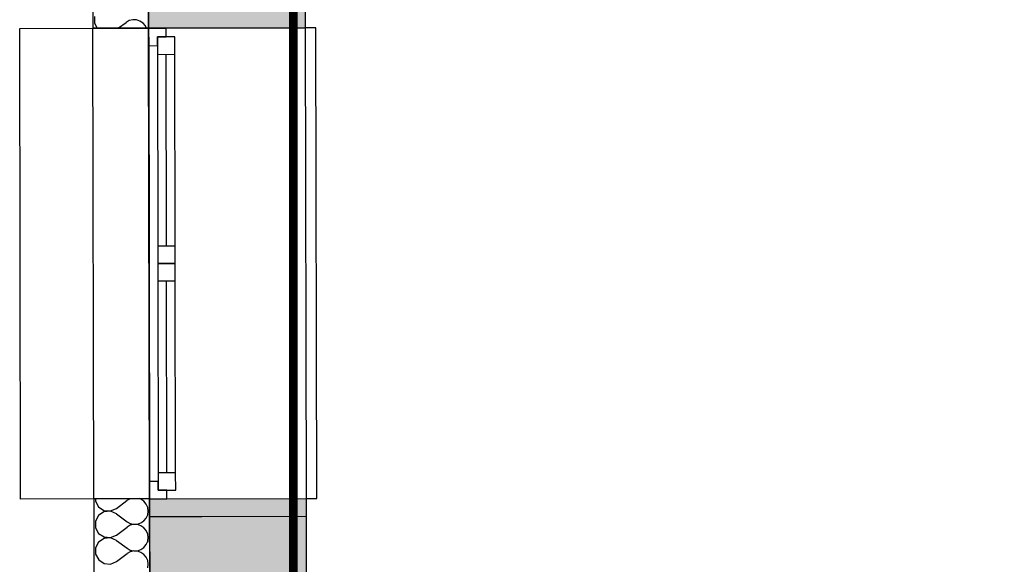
# Model space of a CAD drawing. Extents: x -12025 to 39812, y -30157 to 12.
# Tile 49 of 59: x 20965 to 23789, y -5369 to -3807. Entities that reach past the tile are written whole.
import ezdxf

# ---------------------------------------------------------------- set-up
doc = ezdxf.new("R2010")
doc.units = 0
doc.header["$MEASUREMENT"] = 0
doc.layers.add('OÚ Dukovany půdorys podklad 2NP', color=7, linetype='Continuous')
doc.layers.add('OÚ Dukovany zásuvky', color=92, linetype='Continuous')

msp = doc.modelspace()

# ---------------------------------------------------------------- linework, layer by layer
at = {"layer": 'OÚ Dukovany půdorys podklad 2NP', "color": 1, "linetype": 'Continuous'}
for p, q in [((21172.4, -2517.8), (21174.8, -3830.8)), ((21334.8, -3830.5), (21332.5, -2530.5)), ((21334.7, -3731.8), (21334.8, -3831.4)), ((21784.8, -3830.5), (21784.7, -3731)), ((20964.8, -3832), (21334.8, -3831.4)), ((20967.3, -5182), (20964.8, -3832)), ((21324.8, -3830.6), (21174.8, -3830.8)), ((21324.8, -3830.6), (21174.8, -3830.8)), ((21177.3, -5180.8), (21174.8, -3830.8)), ((21324.8, -3830.6), (21334.8, -3830.5)), ((21324.8, -3830.6), (21334.8, -3830.5)), ((21784.8, -3830.5), (21334.8, -3831.4)), ((21337.3, -5180.5), (21334.8, -3830.5)), ((21334.8, -3831.4), (21384.8, -3831.3)), ((21334.8, -3831.4), (21384.8, -3831.3)), ((21337.3, -5181.4), (21334.8, -3831.4)), ((21334.8, -3831.4), (21334.9, -3881.4)), ((21384.8, -3831.3), (21784.8, -3830.5)), ((21384.9, -3856.3), (21384.8, -3831.3)), ((21814.8, -3830.5), (21784.8, -3830.5)), ((21787.3, -5180.5), (21784.8, -3830.5)), ((21817.3, -5180.5), (21814.8, -3830.5)), ((21409.9, -3856.2), (21359.9, -3856.3)), ((21359.9, -3881.3), (21359.9, -3856.3)), ((21359.9, -3856.3), (21384.9, -3856.3)), ((21359.9, -3856.3), (21360, -3906.3)), ((21410, -3906.2), (21409.9, -3856.2)), ((21334.9, -3881.4), (21359.9, -3881.3)), ((21334.9, -3881.4), (21336.1, -4506.4)), ((21360, -3906.3), (21410, -3906.2)), ((21360, -3906.3), (21361, -4456.3)), ((21386, -4456.3), (21385, -3906.3)), ((21411, -4456.2), (21410, -3906.2)), ((21411, -4456.2), (21410, -3906.2)), ((21411, -4456.2), (21361, -4456.3)), ((21361, -4456.3), (21361.1, -4506.3)), ((21411.1, -4506.2), (21411, -4456.2)), ((21336.1, -4506.4), (21337.2, -5131.4)), ((21411.1, -4506.2), (21361.1, -4506.3)), ((21361.1, -4506.3), (21411.1, -4506.2)), ((21361.1, -4506.3), (21361.2, -4556.3)), ((21411.2, -4556.2), (21411.1, -4506.2)), ((21361.2, -4556.3), (21411.2, -4556.2)), ((21361.2, -4556.3), (21362.2, -5106.3)), ((21387.2, -5106.3), (21386.2, -4556.3)), ((21412.2, -5106.2), (21411.2, -4556.2)), ((21412.2, -5106.2), (21411.2, -4556.2)), ((21412.2, -5106.2), (21362.2, -5106.3)), ((21362.2, -5106.3), (21362.3, -5156.3)), ((21412.3, -5156.2), (21412.2, -5106.2)), ((21362.2, -5131.3), (21337.2, -5131.4)), ((21337.2, -5131.4), (21337.3, -5181.4)), ((21362.3, -5156.3), (21362.2, -5131.3)), ((21362.3, -5156.3), (21412.3, -5156.2)), ((21387.3, -5156.3), (21362.3, -5156.3)), ((21387.3, -5181.3), (21387.3, -5156.3)), ((21337.3, -5181.4), (20967.3, -5182)), ((21327.3, -5180.6), (21177.3, -5180.8)), ((21327.3, -5180.6), (21177.3, -5180.8)), ((21177.3, -5180.8), (21180.4, -6851.7)), ((21327.3, -5180.6), (21337.3, -5180.5)), ((21327.3, -5180.6), (21337.3, -5180.5)), ((21337.3, -5181.4), (21787.3, -5180.5)), ((21340.4, -6851.4), (21337.3, -5180.5)), ((21337.3, -5181.4), (21387.3, -5181.3)), ((21337.3, -5181.4), (21387.3, -5181.3)), ((21337.3, -5181.4), (21337.4, -5231.8)), ((21387.3, -5181.3), (21787.3, -5180.5)), ((21787.4, -5231), (21787.3, -5180.5)), ((21787.3, -5180.5), (21817.3, -5180.5))]:
    msp.add_line(p, q, dxfattribs=at)
at = {"layer": 'OÚ Dukovany půdorys podklad 2NP', "color": 21, "linetype": 'Continuous'}
for p, q in [((21179.7, -3797.8), (21179.8, -3816.4)), ((21279.2, -3809.4), (21270, -3814.5)), ((21289.5, -3807), (21279.2, -3809.4)), ((21300, -3807.5), (21289.5, -3807)), ((21309.9, -3810.9), (21300, -3807.5)), ((21318.6, -3816.8), (21309.9, -3810.9)), ((21179.8, -3816.4), (21187.5, -3830.8)), ((21248.6, -3830.7), (21270, -3814.5)), ((21325.3, -3824.9), (21318.6, -3816.8)), ((21327.8, -3830.6), (21325.3, -3824.9)), ((21182.3, -5180.8), (21182.3, -5187.8)), ((21182.3, -5187.8), (21191.1, -5204.1)), ((21242.1, -5208.9), (21272.6, -5186)), ((21281.7, -5180.9), (21272.6, -5186)), ((21282.7, -5180.6), (21281.7, -5180.9)), ((21312.4, -5182.3), (21307.4, -5180.6)), ((21321.1, -5188.2), (21312.4, -5182.3)), ((21327.8, -5196.3), (21321.1, -5188.2)), ((21332.1, -5205.9), (21327.8, -5196.3)), ((21191.1, -5204.1), (21206.5, -5214.4)), ((21206.6, -5218.8), (21191.1, -5229.1)), ((21206.5, -5214.4), (21225, -5216.1)), ((21225, -5217), (21206.6, -5218.8)), ((21225, -5216.1), (21242.1, -5208.9)), ((21242.1, -5224.1), (21225, -5217)), ((21242.1, -5224.1), (21272.7, -5246.9)), ((21333.6, -5216.3), (21332.1, -5205.9)), ((21332.1, -5226.7), (21333.6, -5216.3)), ((21191.1, -5229.1), (21182.4, -5245.4)), ((21182.4, -5245.4), (21182.4, -5264)), ((21272.7, -5246.9), (21281.9, -5252)), ((21281.9, -5252), (21292.1, -5254.3)), ((21302.6, -5253.8), (21312.6, -5250.4)), ((21312.6, -5250.4), (21321.2, -5244.5)), ((21321.2, -5244.5), (21327.9, -5236.4)), ((21327.9, -5236.4), (21332.1, -5226.7)), ((21182.4, -5264), (21191.2, -5280.3)), ((21191.2, -5280.3), (21206.7, -5290.6)), ((21242.3, -5285.1), (21272.7, -5262.2)), ((21281.9, -5257.1), (21272.7, -5262.2)), ((21292.1, -5254.7), (21281.9, -5257.1)), ((21292.1, -5254.3), (21302.6, -5253.8)), ((21302.6, -5255.1), (21292.1, -5254.7)), ((21312.6, -5258.5), (21302.6, -5255.1)), ((21321.3, -5264.4), (21312.6, -5258.5)), ((21328, -5272.5), (21321.3, -5264.4)), ((21332.2, -5282.1), (21328, -5272.5)), ((21191.3, -5305.2), (21182.5, -5321.6)), ((21206.7, -5294.9), (21191.3, -5305.2)), ((21206.7, -5290.6), (21225.2, -5292.3)), ((21225.2, -5293.2), (21206.7, -5294.9)), ((21225.2, -5292.3), (21242.3, -5285.1)), ((21242.3, -5300.3), (21225.2, -5293.2)), ((21242.3, -5300.3), (21272.8, -5323.1)), ((21328.1, -5312.6), (21332.3, -5302.9)), ((21333.7, -5292.5), (21332.2, -5282.1)), ((21332.3, -5302.9), (21333.7, -5292.5)), ((21182.5, -5321.6), (21182.6, -5340.2)), ((21272.8, -5323.1), (21282, -5328.2)), ((21282, -5333.2), (21272.8, -5338.3)), ((21282, -5328.2), (21292.3, -5330.5)), ((21292.3, -5330.8), (21282, -5333.2)), ((21292.3, -5330.5), (21302.8, -5330)), ((21302.8, -5331.3), (21292.3, -5330.8)), ((21302.8, -5330), (21312.7, -5326.6)), ((21312.7, -5334.7), (21302.8, -5331.3)), ((21312.7, -5326.6), (21321.4, -5320.7)), ((21321.4, -5340.6), (21312.7, -5334.7)), ((21321.4, -5320.7), (21328.1, -5312.6)), ((21182.6, -5340.2), (21191.4, -5356.5)), ((21191.4, -5356.5), (21206.8, -5366.8)), ((21225.3, -5368.5), (21242.4, -5361.3)), ((21242.4, -5361.3), (21272.8, -5338.3)), ((21328.1, -5348.7), (21321.4, -5340.6)), ((21332.4, -5358.3), (21328.1, -5348.7)), ((21333.8, -5368.7), (21332.4, -5358.3)), ((21206.8, -5366.8), (21225.3, -5368.5)), ((21332.4, -5379.1), (21333.8, -5368.7))]:
    msp.add_line(p, q, dxfattribs=at)
at = {"layer": 'OÚ Dukovany půdorys podklad 2NP', "color": 7, "linetype": 'Continuous'}
for p, q in [((21337.4, -5231.8), (21437.4, -5231.6)), ((21337.4, -5231.8), (21340.2, -6731.8)), ((21437.4, -5231.6), (21487.4, -5231.5)), ((21487.4, -5231.5), (21787.4, -5231)), ((21790.1, -6731), (21787.4, -5231))]:
    msp.add_line(p, q, dxfattribs=at)
at = {"layer": 'OÚ Dukovany půdorys podklad 2NP', "color": 9, "linetype": 'Continuous'}
for points in [[(21784.7, -3731), (21334.7, -3731.8), (21784.8, -3830.5), (21334.8, -3831.4)], [(21337.3, -5181.4), (21337.4, -5231.8), (21787.3, -5180.5), (21787.4, -5231)]]:
    msp.add_solid(points, dxfattribs=at)
at = {"layer": 'OÚ Dukovany půdorys podklad 2NP', "color": 254, "linetype": 'Continuous'}
msp.add_solid([(21337.4, -5231.8), (21340.2, -6731.8), (21787.4, -5231), (21790.1, -6731)], dxfattribs=at)
at = {"layer": 'OÚ Dukovany zásuvky', "linetype": 'Continuous', "const_width": 25}
msp.add_lwpolyline([(31500, -4375), (31500, -3750), (21750, -3000), (21750, -6250)], dxfattribs=at)

doc.saveas('drawing.dxf')
